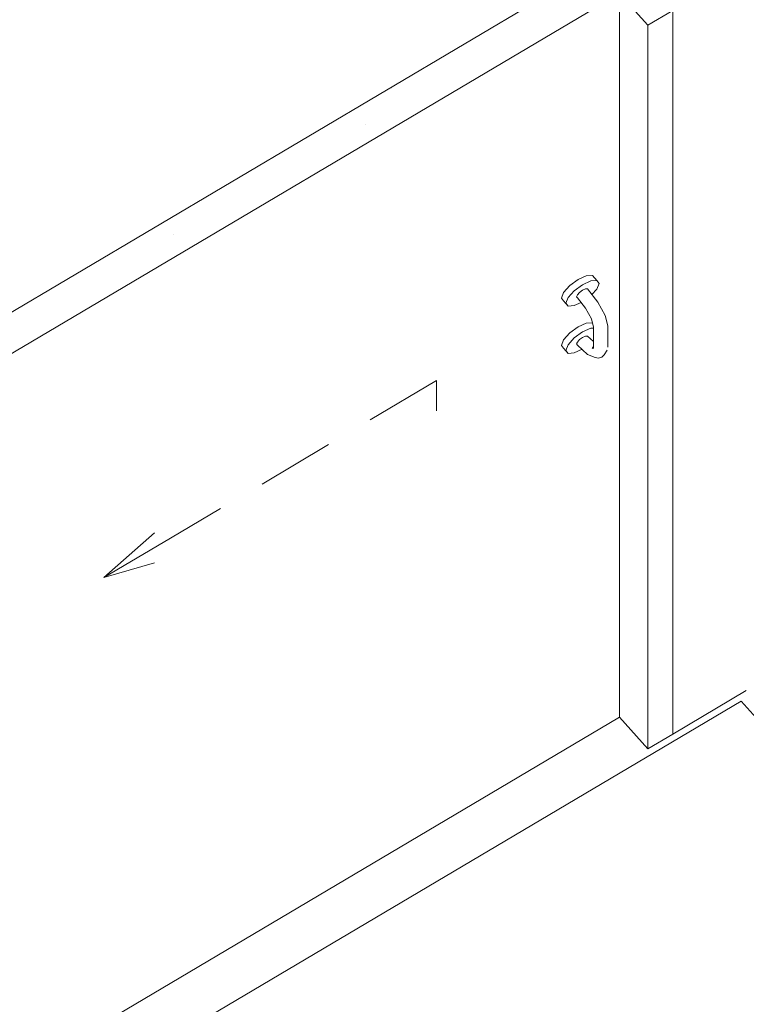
# Model space of a CAD drawing. Header units: millimetres. Extents: x -36631 to 27388, y -24993 to 6945.
# Tile 197 of 256: x 4491 to 5241, y -11969 to -10953. Entities that reach past the tile are written whole.
import ezdxf

# ---------------------------------------------------------------- set-up
doc = ezdxf.new("R2010")
doc.units = ezdxf.units.MM
doc.header["$MEASUREMENT"] = 0
for name, color, linetype in [('Nuevo_08_E_Envans secs', 7, 'Continuous'), ('Nuevo_14_PAV_Soft Light Grey 0554', 7, 'Continuous'), ('Nuevo_Puertas Archicad', 7, 'Continuous')]:
    doc.layers.add(name, color=color, linetype=linetype)
for name, color, linetype, lineweight in [('Nuevo_08_E_Envans secs_Pluma_Nº__47', 7, 'Continuous', 20), ('Nuevo_14_PAV_Soft Light Grey 0554_Pluma_Nº__89', 7, 'Continuous', 5), ('Nuevo_Puertas Archicad_Pluma_Nº__1', 7, 'Continuous', 5)]:
    doc.layers.add(name, color=color, linetype=linetype, lineweight=lineweight)
doc.layers.add('Nuevo_Puertas Archicad_Pluma_Nº__3', color=7, linetype='Continuous', lineweight=5, true_color=0xa4a4a4)

# ---------------------------------------------------------------- blocks, each defined once
blk = doc.blocks.new('Elem Sección_241_1')
at = {"layer": 'Nuevo_08_E_Envans secs_Pluma_Nº__47', "color": 7, "linetype": 'Continuous', "lineweight": 20}
blk.add_line((5165.6, -11690.4), (5241.3, -11645.5), dxfattribs=at)
blk = doc.blocks.new('Elem Sección_242_1')
at = {"layer": 'Nuevo_Puertas Archicad', "linetype": 'Continuous', "lineweight": 0, "true_color": 0xffffff}
h = blk.add_hatch(dxfattribs=at)
h.set_pattern_fill('Hormigón_en_Masa_0001', style=0, pattern_type=2)
h.set_pattern_definition([(0, (0, 0), (0, 779.423), [48.75, -401.25]), (0, (225, 389.7), (0, 779.423), [48.75, -401.25]), (60, (0, 0), (-675, 389.71), [48.75, -401.25]), (60, (450, 0), (-675, 389.71), [48.75, -401.25]), (120, (48.75, 0), (675, 389.71), [48.75, -401.25]), (120, (498.75, 0), (675, 389.71), [48.75, -401.25]), (0, (0, 75), (0, 150), [0, -150, 0, -225]), (45, (75, 75), (-106.066, 106.066), [0, -112.5, 0, -187.5])])
h.paths.add_polyline_path([(5085.5, -10898.2), (4364.6, -11325.1), (4389.6, -11353), (5110.5, -10926.1)])
at = {"layer": 'Nuevo_Puertas Archicad_Pluma_Nº__1', "color": 7, "linetype": 'Continuous', "lineweight": 5}
for p, q in [((5085.5, -10898.2), (4364.6, -11325.1)), ((5110.5, -10926.1), (4389.6, -11353)), ((5165.6, -10943.7), (5139.8, -10958.9))]:
    blk.add_line(p, q, dxfattribs=at)
at = {"layer": 'Nuevo_Puertas Archicad_Pluma_Nº__1', "color": 7, "linetype": 'Continuous', "lineweight": 5, "flags": 128}
blk.add_lwpolyline([(5056.2, -10865.3), (5085.5, -10898.2), (5110.5, -10926.1), (5139.8, -10958.9)], dxfattribs=at)
at = {"layer": 'Nuevo_Puertas Archicad_Pluma_Nº__3', "color": 253, "linetype": 'Continuous', "lineweight": 5, "true_color": 0xa4a4a4}
for p, q in [((5110.5, -11672.8), (5110.5, -10926.1)), ((5165.6, -10943.7), (5165.6, -11690.4)), ((5139.8, -11705.6), (5139.8, -10958.9)), ((5059, -11227.7), (5067.6, -11221.4)), ((5067.6, -11221.4), (5076.1, -11217.5)), ((5072.2, -11226.7), (5080.8, -11222.8)), ((5076.1, -11217.5), (5082.4, -11217.1)), ((5080.8, -11222.8), (5087.1, -11222.3)), ((5082.4, -11217.1), (5087.1, -11222.3)), ((5087.1, -11222.3), (5089.4, -11225.4)), ((5089.4, -11225.4), (5087.1, -11231.2)), ((5050.4, -11240.5), (5052.7, -11234.7)), ((5052.7, -11234.7), (5059, -11227.7)), ((5057.4, -11239.9), (5063.7, -11232.9)), ((5063.7, -11232.9), (5072.2, -11226.7)), ((5067, -11237.1), (5069.2, -11234.6)), ((5069.2, -11234.6), (5072.2, -11232.4)), ((5072.2, -11232.4), (5075.3, -11231.1)), ((5075.3, -11231.1), (5077.5, -11230.9)), ((5077.5, -11230.9), (5087.9, -11244.6)), ((5087.1, -11231.2), (5082, -11236.9)), ((5052.7, -11243.5), (5050.4, -11240.5)), ((5052.7, -11243.5), (5057.4, -11248.8)), ((5055.1, -11245.7), (5057.4, -11239.9)), ((5057.4, -11248.8), (5055.1, -11245.7)), ((5070.8, -11245.1), (5063.7, -11248.3)), ((5066.2, -11239.1), (5067, -11237.1)), ((5067, -11240.2), (5066.2, -11239.1)), ((5067, -11240.2), (5075.3, -11251)), ((5087.9, -11244.6), (5095.6, -11258.6)), ((5063.7, -11248.3), (5057.4, -11248.8)), ((5075.3, -11251), (5081.4, -11262.1)), ((5076.1, -11266.3), (5082.4, -11265.9)), ((5081.4, -11262.1), (5083.6, -11270.4)), ((5095.6, -11258.6), (5098.4, -11269.2)), ((5059, -11276.5), (5067.6, -11270.2)), ((5063.7, -11281.7), (5072.2, -11275.5)), ((5067.6, -11270.2), (5076.1, -11266.3)), ((5072.2, -11275.5), (5080.8, -11271.6)), ((5080.8, -11271.6), (5083.6, -11271.4)), ((5083.6, -11292.6), (5083.6, -11270.4)), ((5098.4, -11291.3), (5098.4, -11269.2)), ((5050.4, -11289.3), (5052.7, -11283.5)), ((5052.7, -11283.5), (5059, -11276.5)), ((5057.4, -11288.7), (5063.7, -11281.7)), ((5066.2, -11287.9), (5067, -11285.9)), ((5067, -11285.9), (5069.2, -11283.4)), ((5069.2, -11283.4), (5072.2, -11281.2)), ((5072.2, -11281.2), (5075.3, -11279.9)), ((5075.3, -11279.9), (5077.5, -11279.7)), ((5077.5, -11279.7), (5083.6, -11285.4)), ((5083.6, -11283.9), (5082.8, -11284.7)), ((5052.7, -11292.3), (5050.4, -11289.3)), ((5052.7, -11292.3), (5057.4, -11297.6)), ((5055.1, -11294.5), (5057.4, -11288.7)), ((5057.4, -11297.6), (5055.1, -11294.5)), ((5071.8, -11293.4), (5063.7, -11297.1)), ((5067, -11289), (5066.2, -11287.9)), ((5067, -11289), (5077.5, -11298.7)), ((5082.2, -11292.6), (5083.6, -11290.4)), ((5094.7, -11299.1), (5097.8, -11294.4)), ((5063.7, -11297.1), (5057.4, -11297.6)), ((5077.5, -11298.7), (5085.2, -11301.8)), ((5088.7, -11302.6), (5085.2, -11301.8)), ((5092.2, -11301.6), (5088.7, -11302.6)), ((5094.7, -11299.1), (5092.2, -11301.6)), ((4921.7, -11325.6), (4853.1, -11366.3)), ((4921.7, -11325.6), (4921.7, -11356.7)), ((4810.2, -11391.7), (4741.5, -11432.4)), ((4698.6, -11457.8), (4647.1, -11488.3)), ((4578.4, -11528.9), (4630.5, -11482.6)), ((4647.1, -11488.3), (4578.4, -11528.9)), ((4578.4, -11528.9), (4630.5, -11513.7)), ((4418.9, -12082.4), (5110.5, -11672.8)), ((5139.8, -11705.6), (5110.5, -11672.8)), ((5165.6, -11690.4), (5139.8, -11705.6))]:
    blk.add_line(p, q, dxfattribs=at)
blk = doc.blocks.new('Elem Sección_306_1')
at = {"layer": 'Nuevo_14_PAV_Soft Light Grey 0554_Pluma_Nº__89', "color": 7, "linetype": 'Continuous', "lineweight": 5}
for p, q in [((5236, -11656.3), (3837, -12484.8)), ((5766.9, -12250.4), (5236, -11656.3))]:
    blk.add_line(p, q, dxfattribs=at)

msp = doc.modelspace()

# ---------------------------------------------------------------- block references
at = {"layer": 'Nuevo_08_E_Envans secs', "lineweight": 0}
msp.add_blockref('Elem Sección_241_1', (0, 0), dxfattribs=at)

# ---------------------------------------------------------------- next in the draw order: block references
at = {"layer": 'Nuevo_14_PAV_Soft Light Grey 0554', "lineweight": 0}
msp.add_blockref('Elem Sección_306_1', (0, 0), dxfattribs=at)
at = {"layer": 'Nuevo_Puertas Archicad', "lineweight": 0}
msp.add_blockref('Elem Sección_242_1', (0, 0), dxfattribs=at)

doc.saveas('drawing.dxf')
